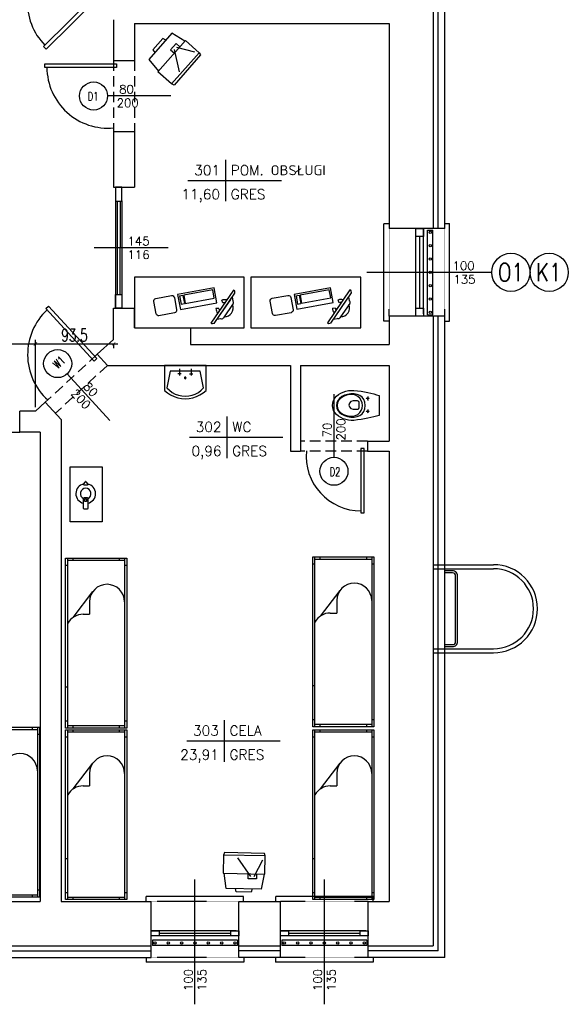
# Model space of a CAD drawing. Header units: millimetres. Extents: x 50026 to 146998, y 1038179 to 1573505.
# Tile 75 of 122: x 60761 to 61418, y 1046222 to 1047402. Entities that reach past the tile are written whole.
import ezdxf
from ezdxf.enums import TextEntityAlignment as Align

# ---------------------------------------------------------------- set-up
doc = ezdxf.new("R2010")
doc.units = ezdxf.units.MM
doc.header["$LTSCALE"] = 0.025
for name, pattern in [('CONTINU', [0]), ('DASHDOT', [25.4, 12.7, -6.35, 0, -6.35]), ('HIDDEN', [0.375, 0.25, -0.125])]:
    doc.linetypes.add(name, pattern=pattern)
for name, color, linetype in [('1', 7, 'Continuous'), ('2D-MEBLE', 3, 'Continuous'), ('2D-WYMIARY', 2, 'Continuous'), ('kraty', 5, 'Continuous'), ('ocieplenie', 8, 'Continuous'), ('OKNA OPISY', 7, 'Continuous'), ('OKNO', 2, 'Continuous'), ('opis pomieszczen', 2, 'Continuous'), ('OTWORY', 3, 'Continuous'), ('parapet', 5, 'Continuous'), ('Przybory sanit', 3, 'Continuous'), ('schody', 2, 'Continuous'), ('SCIANA', 5, 'Continuous'), ('SCIANY', 5, 'Continuous'), ('szrafy', 8, 'Continuous'), ('zA_DRZWI', 7, 'Continuous'), ('zA_DRZWI OPISY', 7, 'Continuous'), ('zA_okna opisy', 7, 'Continuous'), ('ściany', 5, 'Continuous')]:
    doc.layers.add(name, color=color, linetype=linetype)
doc.styles.add('ROMANS', font='romans.shx', dxfattribs={"width": 0.7})
doc.styles.add('STYLE1', font='romans.shx', dxfattribs={"height": 10})
doc.linetypes.add('BATTING', pattern='A,0.00254,-2.54,[134,ltypeshp.shx,S=2.54,R=0,X=-2.54,Y=0],-5.08,[134,ltypeshp.shx,S=2.54,R=180,X=2.54,Y=0],-2.54', length=10.16254)
doc.dimstyles.new('SIL', dxfattribs={"dimtxt": 15, "dimasz": 4, "dimexe": 5, "dimexo": 5, "dimgap": 3, "dimtad": 1, "dimdec": 4, "dimrnd": 0.5, "dimdsep": 46, "dimtxsty": 'ROMANS', "dimblk1": 'ARCHTICK', "dimblk2": 'ARCHTICK', "dimsah": 1, "dimcen": 5, "dimdle": 5, "dimclrd": 1, "dimclre": 1, "dimclrt": 2, "dimadec": 1, "dimazin": 0, "dimtfac": 0.013333, "dimtdec": 4, "dimtix": 1, "dimtmove": 0, "dimatfit": 3, "dimldrblk": 'ARCHTICK', "dimfxl": 0, "dimtolj": 1, "dimtzin": 0, "dimarcsym": 0})

# ---------------------------------------------------------------- blocks, each defined once
blk = doc.blocks.new('kibel1')
at = {"layer": 'Przybory sanit', "color": 3, "linetype": 'Continuous'}
for points in [[(0, -12), (3.1, -12.8), (6.4, -13.7), (9.9, -14.5), (13.6, -15.4), (17.5, -16.2), (21.5, -16.9), (25.8, -17.5), (30.2, -18), (33.4, -18), (36.6, -17.7), (39.9, -17), (43, -16), (46, -14.6), (48.7, -12.9), (51.1, -10.9), (53.1, -8.6), (54.6, -6), (55.5, -3.1), (55.9, 0), (55.5, 3.1), (54.6, 6), (53.1, 8.6), (51.1, 10.9), (48.7, 12.9), (46, 14.6), (43, 16), (39.9, 17), (36.6, 17.7), (33.4, 18), (30.2, 18), (25.8, 17.5), (21.5, 16.9), (17.5, 16.2), (13.6, 15.4), (9.9, 14.5), (6.4, 13.7), (3.1, 12.8), (0, 12)], [(16.6, -0.1), (17.1, 3.9), (18.4, 7.2), (20.4, 9.9), (23.1, 11.9), (26.2, 13.2), (29.9, 13.9), (33.9, 13.8), (37.9, 13.2), (41.6, 12.1), (44.8, 10.5), (47.4, 8.4), (49.4, 6), (50.7, 3.1), (51.2, -0.1), (50.7, -3.3), (49.4, -6.2), (47.4, -8.6), (44.8, -10.7), (41.6, -12.3), (37.9, -13.4), (33.9, -14), (29.9, -14), (26.2, -13.4), (23.1, -12), (20.4, -10.1), (18.4, -7.4), (17.1, -4.1)], [(50.4, -0.1), (49.8, -3.5), (48.3, -6.4), (45.9, -8.9), (42.8, -10.8), (39.1, -12.2), (35.1, -13.1), (31.6, -13.1), (28.4, -12.3), (25.6, -10.8), (23.2, -8.7), (21.4, -6.1), (20.2, -3.2), (19.8, -0.1), (20.2, 3.1), (21.4, 6), (23.2, 8.6), (25.6, 10.6), (28.4, 12.2), (31.6, 12.9), (35.1, 12.9), (39.1, 12.1), (42.8, 10.7), (45.9, 8.7), (48.3, 6.2), (49.8, 3.3)], [(13.4, 7.5), (13.4, 7.5), (13.4, 7.5), (13.4, 7.5), (13.4, 7.5), (13.3, 7.5), (13.3, 7.5), (13.3, 7.5), (13.3, 7.5), (13.3, 7.5), (13.3, 7.5), (13.3, 7.5), (13.2, 7.5), (13.2, 7.5), (13.2, 7.5), (13.2, 7.5), (13.2, 7.5), (13.2, 7.5), (13.2, 7.5), (13.1, 7.5), (13.1, 7.6), (13.1, 7.6), (13.1, 7.6), (13.1, 7.6), (13.1, 7.6), (13.1, 7.6), (13, 7.6), (13, 7.6), (13, 7.6), (13, 7.6), (13, 7.6), (13, 7.6), (13, 7.6), (13, 7.7), (12.9, 7.7), (12.9, 7.7), (12.9, 7.7), (12.9, 7.7), (12.9, 7.7), (12.9, 7.7), (12.9, 7.7), (12.9, 7.7), (12.9, 7.7), (12.9, 7.8), (12.8, 7.8), (12.8, 7.8), (12.8, 7.8), (12.8, 7.8), (12.8, 7.8), (12.8, 7.8), (12.8, 7.8), (12.8, 7.9), (12.8, 7.9), (12.8, 7.9), (12.8, 7.9), (12.8, 7.9), (12.7, 7.9), (12.7, 7.9), (12.7, 7.9), (12.7, 8), (12.7, 8), (12.7, 8), (12.7, 8), (12.7, 8), (12.7, 8), (12.7, 8), (12.7, 8.1), (12.7, 8.1), (12.7, 8.1), (12.7, 8.1), (12.7, 8.1), (12.7, 8.1), (12.7, 8.1), (12.7, 8.2), (12.7, 8.2), (12.7, 8.2), (12.7, 8.2), (12.7, 8.2), (12.7, 8.2), (12.7, 8.2), (12.7, 8.3), (12.7, 8.3), (12.7, 8.3), (12.7, 8.3), (12.7, 8.3), (12.7, 8.3), (12.7, 8.4), (12.7, 8.4), (12.7, 8.4), (12.7, 8.4), (12.7, 8.4), (12.7, 8.4), (12.7, 8.4), (12.7, 8.5), (12.7, 8.5), (12.7, 8.5), (12.7, 8.5), (12.7, 8.5), (12.7, 8.5), (12.7, 8.5), (12.7, 8.6), (12.8, 8.6), (12.8, 8.6), (12.8, 8.6), (12.8, 8.6), (12.8, 8.6), (12.8, 8.6), (12.8, 8.6), (12.8, 8.7), (12.8, 8.7), (12.8, 8.7), (12.8, 8.7), (12.8, 8.7), (12.8, 8.7), (12.9, 8.7), (12.9, 8.7), (12.9, 8.7), (12.9, 8.8), (12.9, 8.8), (12.9, 8.8), (12.9, 8.8), (12.9, 8.8), (12.9, 8.8), (13, 8.8), (13, 8.8), (13, 8.8), (13, 8.8), (13, 8.9), (13, 8.9), (13, 8.9), (13, 8.9), (13.1, 8.9), (13.1, 8.9), (13.1, 8.9), (13.1, 8.9), (13.1, 8.9), (13.1, 8.9), (13.1, 8.9), (13.1, 8.9), (13.2, 8.9), (13.2, 8.9), (13.2, 8.9), (13.2, 9), (13.2, 9), (13.2, 9), (13.2, 9), (13.3, 9), (13.3, 9), (13.3, 9), (13.3, 9), (13.3, 9), (13.3, 9), (13.4, 9), (13.4, 9), (13.4, 9), (13.4, 9), (13.4, 9), (13.4, 9), (13.4, 9), (13.5, 9), (13.5, 9), (13.5, 9), (13.5, 9), (13.5, 9), (13.5, 9), (13.5, 9), (13.6, 9), (13.6, 9), (13.6, 9), (13.6, 9), (13.6, 9), (13.6, 9), (13.6, 8.9), (13.7, 8.9), (13.7, 8.9), (13.7, 8.9), (13.7, 8.9), (13.7, 8.9), (13.7, 8.9), (13.7, 8.9), (13.8, 8.9), (13.8, 8.9), (13.8, 8.9), (13.8, 8.9), (13.8, 8.9), (13.8, 8.9), (13.8, 8.9), (13.8, 8.8), (13.9, 8.8), (13.9, 8.8), (13.9, 8.8), (13.9, 8.8), (13.9, 8.8), (13.9, 8.8), (13.9, 8.8), (13.9, 8.8), (13.9, 8.8), (14, 8.8), (14, 8.7), (14, 8.7), (14, 8.7), (14, 8.7), (14, 8.7), (14, 8.7), (14, 8.7), (14, 8.7), (14, 8.6), (14, 8.6), (14.1, 8.6), (14.1, 8.6), (14.1, 8.6), (14.1, 8.6), (14.1, 8.6), (14.1, 8.6), (14.1, 8.5), (14.1, 8.5), (14.1, 8.5), (14.1, 8.5), (14.1, 8.5), (14.1, 8.5), (14.1, 8.5), (14.1, 8.4), (14.1, 8.4), (14.1, 8.4), (14.1, 8.4), (14.1, 8.4), (14.1, 8.4), (14.2, 8.4), (14.2, 8.3), (14.2, 8.3), (14.2, 8.3), (14.2, 8.3), (14.2, 8.3), (14.2, 8.3), (14.2, 8.3), (14.2, 8.2), (14.2, 8.2), (14.2, 8.2), (14.2, 8.2), (14.2, 8.2), (14.2, 8.2), (14.2, 8.1), (14.2, 8.1), (14.2, 8.1), (14.1, 8.1), (14.1, 8.1), (14.1, 8.1), (14.1, 8.1), (14.1, 8), (14.1, 8), (14.1, 8), (14.1, 8), (14.1, 8), (14.1, 8), (14.1, 8), (14.1, 7.9), (14.1, 7.9), (14.1, 7.9), (14.1, 7.9), (14.1, 7.9), (14.1, 7.9), (14.1, 7.9), (14.1, 7.9), (14, 7.8), (14, 7.8), (14, 7.8), (14, 7.8), (14, 7.8), (14, 7.8), (14, 7.8), (14, 7.8), (14, 7.7), (14, 7.7), (14, 7.7), (13.9, 7.7), (13.9, 7.7), (13.9, 7.7), (13.9, 7.7), (13.9, 7.7), (13.9, 7.7), (13.9, 7.7), (13.9, 7.6), (13.9, 7.6), (13.8, 7.6), (13.8, 7.6), (13.8, 7.6), (13.8, 7.6), (13.8, 7.6), (13.8, 7.6), (13.8, 7.6), (13.8, 7.6), (13.7, 7.6), (13.7, 7.6), (13.7, 7.6), (13.7, 7.5), (13.7, 7.5), (13.7, 7.5), (13.7, 7.5), (13.6, 7.5), (13.6, 7.5), (13.6, 7.5), (13.6, 7.5), (13.6, 7.5), (13.6, 7.5), (13.6, 7.5), (13.5, 7.5), (13.5, 7.5), (13.5, 7.5), (13.5, 7.5), (13.5, 7.5), (13.5, 7.5), (13.4, 7.5), (13.4, 7.5), (13.4, 7.5)], [(23.9, 0.6), (23.9, 3.3), (24.3, 4.7), (25.2, 5.2), (26, 5.3), (31.2, 5.4), (33.7, 4.6), (35.5, 2.7), (36.2, 0.4), (35.5, -1.9), (33.7, -3.8), (31.2, -4.6), (26, -4.6), (25.2, -4.4), (24.3, -3.9), (23.9, -2.5)], [(13.4, -8), (13.4, -8), (13.4, -8), (13.4, -8), (13.4, -8), (13.3, -8), (13.3, -8), (13.3, -8), (13.3, -7.9), (13.3, -7.9), (13.3, -7.9), (13.3, -7.9), (13.2, -7.9), (13.2, -7.9), (13.2, -7.9), (13.2, -7.9), (13.2, -7.9), (13.2, -7.9), (13.2, -7.9), (13.1, -7.9), (13.1, -7.9), (13.1, -7.9), (13.1, -7.9), (13.1, -7.9), (13.1, -7.9), (13.1, -7.9), (13, -7.9), (13, -7.9), (13, -7.8), (13, -7.8), (13, -7.8), (13, -7.8), (13, -7.8), (13, -7.8), (12.9, -7.8), (12.9, -7.8), (12.9, -7.8), (12.9, -7.8), (12.9, -7.8), (12.9, -7.7), (12.9, -7.7), (12.9, -7.7), (12.9, -7.7), (12.9, -7.7), (12.8, -7.7), (12.8, -7.7), (12.8, -7.7), (12.8, -7.7), (12.8, -7.6), (12.8, -7.6), (12.8, -7.6), (12.8, -7.6), (12.8, -7.6), (12.8, -7.6), (12.8, -7.6), (12.8, -7.6), (12.7, -7.5), (12.7, -7.5), (12.7, -7.5), (12.7, -7.5), (12.7, -7.5), (12.7, -7.5), (12.7, -7.5), (12.7, -7.4), (12.7, -7.4), (12.7, -7.4), (12.7, -7.4), (12.7, -7.4), (12.7, -7.4), (12.7, -7.4), (12.7, -7.3), (12.7, -7.3), (12.7, -7.3), (12.7, -7.3), (12.7, -7.3), (12.7, -7.3), (12.7, -7.2), (12.7, -7.2), (12.7, -7.2), (12.7, -7.2), (12.7, -7.2), (12.7, -7.2), (12.7, -7.2), (12.7, -7.1), (12.7, -7.1), (12.7, -7.1), (12.7, -7.1), (12.7, -7.1), (12.7, -7.1), (12.7, -7.1), (12.7, -7), (12.7, -7), (12.7, -7), (12.7, -7), (12.7, -7), (12.7, -7), (12.7, -7), (12.7, -6.9), (12.7, -6.9), (12.7, -6.9), (12.7, -6.9), (12.8, -6.9), (12.8, -6.9), (12.8, -6.9), (12.8, -6.8), (12.8, -6.8), (12.8, -6.8), (12.8, -6.8), (12.8, -6.8), (12.8, -6.8), (12.8, -6.8), (12.8, -6.8), (12.8, -6.7), (12.8, -6.7), (12.9, -6.7), (12.9, -6.7), (12.9, -6.7), (12.9, -6.7), (12.9, -6.7), (12.9, -6.7), (12.9, -6.7), (12.9, -6.7), (12.9, -6.6), (13, -6.6), (13, -6.6), (13, -6.6), (13, -6.6), (13, -6.6), (13, -6.6), (13, -6.6), (13, -6.6), (13.1, -6.6), (13.1, -6.6), (13.1, -6.6), (13.1, -6.5), (13.1, -6.5), (13.1, -6.5), (13.1, -6.5), (13.1, -6.5), (13.2, -6.5), (13.2, -6.5), (13.2, -6.5), (13.2, -6.5), (13.2, -6.5), (13.2, -6.5), (13.2, -6.5), (13.3, -6.5), (13.3, -6.5), (13.3, -6.5), (13.3, -6.5), (13.3, -6.5), (13.3, -6.5), (13.4, -6.5), (13.4, -6.5), (13.4, -6.5), (13.4, -6.5), (13.4, -6.5), (13.4, -6.5), (13.4, -6.5), (13.5, -6.5), (13.5, -6.5), (13.5, -6.5), (13.5, -6.5), (13.5, -6.5), (13.5, -6.5), (13.5, -6.5), (13.6, -6.5), (13.6, -6.5), (13.6, -6.5), (13.6, -6.5), (13.6, -6.5), (13.6, -6.5), (13.6, -6.5), (13.7, -6.5), (13.7, -6.5), (13.7, -6.5), (13.7, -6.5), (13.7, -6.5), (13.7, -6.5), (13.7, -6.5), (13.8, -6.6), (13.8, -6.6), (13.8, -6.6), (13.8, -6.6), (13.8, -6.6), (13.8, -6.6), (13.8, -6.6), (13.8, -6.6), (13.9, -6.6), (13.9, -6.6), (13.9, -6.6), (13.9, -6.6), (13.9, -6.7), (13.9, -6.7), (13.9, -6.7), (13.9, -6.7), (13.9, -6.7), (14, -6.7), (14, -6.7), (14, -6.7), (14, -6.7), (14, -6.7), (14, -6.8), (14, -6.8), (14, -6.8), (14, -6.8), (14, -6.8), (14, -6.8), (14.1, -6.8), (14.1, -6.8), (14.1, -6.9), (14.1, -6.9), (14.1, -6.9), (14.1, -6.9), (14.1, -6.9), (14.1, -6.9), (14.1, -6.9), (14.1, -7), (14.1, -7), (14.1, -7), (14.1, -7), (14.1, -7), (14.1, -7), (14.1, -7), (14.1, -7.1), (14.1, -7.1), (14.1, -7.1), (14.2, -7.1), (14.2, -7.1), (14.2, -7.1), (14.2, -7.1), (14.2, -7.2), (14.2, -7.2), (14.2, -7.2), (14.2, -7.2), (14.2, -7.2), (14.2, -7.2), (14.2, -7.2), (14.2, -7.3), (14.2, -7.3), (14.2, -7.3), (14.2, -7.3), (14.2, -7.3), (14.2, -7.3), (14.1, -7.4), (14.1, -7.4), (14.1, -7.4), (14.1, -7.4), (14.1, -7.4), (14.1, -7.4), (14.1, -7.4), (14.1, -7.5), (14.1, -7.5), (14.1, -7.5), (14.1, -7.5), (14.1, -7.5), (14.1, -7.5), (14.1, -7.5), (14.1, -7.5), (14.1, -7.6), (14.1, -7.6), (14.1, -7.6), (14.1, -7.6), (14, -7.6), (14, -7.6), (14, -7.6), (14, -7.7), (14, -7.7), (14, -7.7), (14, -7.7), (14, -7.7), (14, -7.7), (14, -7.7), (14, -7.7), (13.9, -7.7), (13.9, -7.8), (13.9, -7.8), (13.9, -7.8), (13.9, -7.8), (13.9, -7.8), (13.9, -7.8), (13.9, -7.8), (13.9, -7.8), (13.8, -7.8), (13.8, -7.8), (13.8, -7.8), (13.8, -7.9), (13.8, -7.9), (13.8, -7.9), (13.8, -7.9), (13.8, -7.9), (13.7, -7.9), (13.7, -7.9), (13.7, -7.9), (13.7, -7.9), (13.7, -7.9), (13.7, -7.9), (13.7, -7.9), (13.6, -7.9), (13.6, -7.9), (13.6, -7.9), (13.6, -7.9), (13.6, -7.9), (13.6, -7.9), (13.6, -7.9), (13.5, -7.9), (13.5, -8), (13.5, -8), (13.5, -8), (13.5, -8), (13.5, -8), (13.4, -8), (13.4, -8), (13.4, -8)]]:
    blk.add_lwpolyline(points, close=True, dxfattribs=at)
at = {"layer": 'Przybory sanit', "color": 3, "linetype": 'DASHDOT'}
for points in [[(11.3, 8.2), (15.9, 8.2)], [(13.4, 10.5), (13.4, 6)], [(11.3, -7.2), (15.9, -7.2)], [(13.4, -5), (13.4, -9.5)]]:
    blk.add_lwpolyline(points, dxfattribs=at)
at = {"layer": 'Przybory sanit', "color": 3, "linetype": 'Continuous'}
for points in [[(13.4, 7.5), (13.4, 7.5)], [(13.4, -8), (13.4, -8)]]:
    blk.add_lwpolyline(points, dxfattribs=at)
blk = doc.blocks.new('UMYW')
at = {"layer": 'Przybory sanit'}
for points in [[(0, 23.1, 0), (0, 23.1, 0), (0, 23.1, 0), (0, 23.1, 0), (0, 23.1, 0), (0, 23.1, 0), (0, 23.1, 0), (0, 23.1, 0), (0, 23.1, 0), (0, 23.1, 0), (0, 23.1, 0), (0, 23.1, 0), (0, 23.1, 0), (0, 23.1, 0), (0, 23.1, 0), (0, 23.1, 0), (0, 23.1, 0), (0, 23.1, 0), (0, 23.1, 0), (0, -26.9, 0), (30, -26.9, 0)], [(30, 23.1, 0), (0, 23.1, 0)], [(27, 20.1, 0), (7, 16.1, 0)], [(7, 16.1, 0), (7, -19.9, 0), (27, -23.9, 0)], [(27, -23.9, 0), (29.9, -21, 0), (32.4, -17.7, 0), (34.4, -14, 0), (35.8, -10.1, 0), (36.7, -6.1, 0), (37, -1.9, 0), (36.7, 2.2, 0), (35.8, 6.3, 0), (34.4, 10.1, 0), (32.4, 13.8, 0), (29.9, 17.1, 0), (27, 20.1, 0)], [(30, -26.9, 0), (33, -23.4, 0), (35.4, -19.5, 0), (37.4, -15.4, 0), (38.8, -11, 0), (39.7, -6.5, 0), (40, -1.9, 0), (39.7, 2.6, 0), (38.8, 7.2, 0), (37.4, 11.5, 0), (35.4, 15.7, 0), (33, 19.5, 0), (30, 23.1, 0)], [(4, 5.1, 0), (12, 5.1, 0)], [(10, 3.1, 0), (10, 7.1, 0)], [(4, -8.9, 0), (12, -8.9, 0)], [(10, -6.9, 0), (10, -10.9, 0)], [(16, -1.9, 0), (15.9, -1.4, 0), (15.5, -1.1, 0), (15, -0.9, 0), (14.5, -1.1, 0), (14.1, -1.4, 0), (14, -1.9, 0), (14.1, -2.4, 0), (14.5, -2.8, 0), (15, -2.9, 0), (15.5, -2.8, 0), (15.9, -2.4, 0), (16, -1.9, 0), (16, -1.9, 0)]]:
    blk.add_polyline3d(points, dxfattribs=at)
blk = doc.blocks.new('tabela-pow')
at = {"layer": '2D-WYMIARY', "ltscale": 10}
for p, q in [((0, 24.8), (0, -24.8)), ((-44.8, 0), (67.2, 0))]:
    blk.add_line(p, q, dxfattribs=at)
at = {"layer": '2D-WYMIARY', "ltscale": 10, "style": 'STYLE1', "width": 0.7}
for tag, p in [('NR', (-6.4, 6.4)), ('POW', (-6.4, -22.4))]:
    blk.add_attdef(tag, text='', height=16, rotation=360, dxfattribs=at).set_placement(p, align=Align.RIGHT)
for tag, p in [('NAZWA', (6.4, 6.4)), ('POSADZKA', (6.4, -22.4))]:
    blk.add_attdef(tag, p, '', height=16, rotation=360, dxfattribs=at)
blk = doc.blocks.new('biurko')
at = {"layer": '2D-MEBLE'}
for p, q in [((29.7, -12.9), (-14.1, -20.9)), ((-14.1, -20.9), (-10.8, -38.6)), ((-11.8, -22.4), (-7.8, -21.7)), ((-11.7, -22.5), (-9.9, -32.4)), ((-7.8, -21.8), (-6, -31.6)), ((28.1, -15.2), (-6.8, -21.6)), ((-6.8, -21.6), (-5, -31.5)), ((29.9, -25.1), (28.1, -15.2)), ((32.9, -30.6), (29.7, -12.9)), ((-10.8, -38.6), (32.9, -30.6)), ((-9.9, -32.4), (-6, -31.6)), ((-5, -31.5), (29.9, -25.1))]:
    blk.add_line(p, q, dxfattribs=at)
at = {"layer": '2D-MEBLE', "color": 3, "linetype": 'Continuous'}
blk.add_lwpolyline([(65.8, 0), (-65.8, 0), (-65.8, -60.7), (65.8, -60.7)], close=True, dxfattribs=at)
at = {"layer": '2D-MEBLE'}
blk.add_lwpolyline([(-17.7, -42.7), (-36.4, -46.1, -0.414214), (-39.9, -43.7), (-42.6, -28.9, -0.414214), (-40.2, -25.4), (-21.5, -22, -0.414214), (-18, -24.4), (-15.3, -39.2, -0.414214)], format="xyb", close=True, dxfattribs=at)
at = {"layer": 'SCIANA', "color": 3, "linetype": 'Continuous'}
for p, q in [((54.6, -19.1), (54.3, -16.4)), ((35, -47.8), (49.5, -26.6)), ((39.9, -30.8), (38.7, -27.4)), ((52.6, -31.6), (40.8, -48.8)), ((51.2, -24), (51.9, -28.3)), ((35.5, -37.4), (31.9, -37.5)), ((29.9, -55.3), (27.3, -55.9)), ((33.2, -50.3), (37.5, -49.5))]:
    blk.add_line(p, q, dxfattribs=at)
for points in [[(54.3, -16.4), (52.8, -15.4), (25.8, -54.9), (27.3, -55.9)], [(29.9, -55.3), (54.6, -19.1)]]:
    blk.add_lwpolyline(points, dxfattribs=at)
for centre, radius, start, end in [((42.2, -37.2), 10.3, 75.8575, 109.7967), ((42.2, -37.2), 6.75, 87.6115, 109.7967), ((42.1, -37.1), 10.3, 268.0233, 23.3495), ((50.6, -30.3), 2.4, 325.6864, 55.6864), ((42.2, -37.2), 10.3, 181.5761, 215.5153), ((42.2, -37.2), 6.75, 181.5761, 203.7613), ((38.8, -47.5), 2.4, 235.6864, 325.6864)]:
    blk.add_arc(centre, radius, start, end, dxfattribs=at)
blk = doc.blocks.new('łóżko')
at = {"layer": '2D-MEBLE', "color": 3}
for p, q in [((-113.9, 41.2), (81.1, 41.2)), ((-113.9, -28.8), (-113.9, 41.2)), ((-113.9, 38.7), (81.1, 38.7)), ((-111.4, -26.3), (-111.4, 38.7)), ((-105.9, 38.7), (-105.9, 41.2)), ((73.1, 41.2), (73.1, 38.7)), ((78.6, 38.7), (78.6, -26.3)), ((81.1, 41.2), (81.1, -28.8)), ((-113.9, 32.7), (-111.4, 32.7)), ((78.6, 32.7), (81.1, 32.7)), ((-63.8, -1.3), (-49.4, -1.3)), ((-49.4, -8.8), (-49.4, -1.3)), ((-111.4, -20.3), (-113.9, -20.3)), ((81.1, -20.3), (78.6, -20.3)), ((81.1, -26.3), (-113.9, -26.3)), ((81.1, -28.8), (-113.9, -28.8)), ((-105.9, -28.8), (-105.9, -26.3)), ((34.1, -26.3), (34.1, -28.8)), ((73.1, -26.3), (73.1, -28.8))]:
    blk.add_line(p, q, dxfattribs=at)
at = {"layer": '2D-MEBLE', "color": 3, "linetype": 'Continuous'}
blk.add_line((-45.9, -20.1), (-75.4, 2.4), dxfattribs=at)
for centre, start, end in [((-63.8, 18.7), 90, 270), ((-29.4, -8.8), 180, 241.045)]:
    blk.add_arc(centre, 20, start, end, dxfattribs=at)
blk = doc.blocks.new('tv')
at = {"layer": '2D-MEBLE', "color": 3, "ltscale": 10}
for p, q in [((-11, 21.3), (6.3, 26.9)), ((6.3, 26.9), (25.6, -10.4)), ((-31, 12.1), (-33.2, 9.8)), ((-11.5, 22.2), (-31, 12.1)), ((-31, 12.1), (-8, -32.3)), ((-2.9, 12), (-25.2, 11.7)), ((11.5, -22.2), (-11.5, 22.2)), ((-6.9, 13.3), (-1.6, 16.1)), ((-1.6, 16.1), (3, 7.2)), ((11.4, 17.2), (15.4, 18.1)), ((15.4, 18.1), (23.7, 2.1)), ((-33.2, 9.8), (-11.2, -32.8)), ((-1, 8.5), (-13.2, -15.8)), ((3, 7.2), (-2.3, 4.4)), ((23.7, 2.1), (20.6, -0.6)), ((25.6, -10.4), (11, -21.3)), ((-8, -32.3), (11.5, -22.2)), ((-11.2, -32.8), (-8, -32.3))]:
    blk.add_line(p, q, dxfattribs=at)
blk = doc.blocks.new('czajnik')
at = {"layer": 'ściany', "color": 3, "ltscale": 50}
for points in [[(-13.4, 0.9), (-11.1, 2.6, -0.414214), (-10.1, 1.6), (-10.1, -1.6, -0.414214), (-11.1, -2.6), (-13.4, -1, -0.414214), (-14.4, 0), (-14.4, -0.1, -0.414214)], [(5.8, 2.6), (17.6, 2.6, -0.414214), (18.6, 1.6), (18.6, -1.6, -0.414214), (17.6, -2.6), (5.8, -2.6, -0.414214), (4.8, -1.6), (4.8, 1.6, -0.414214)], [(6.6, 1.1), (9.2, 1.1, -0.414214), (9.5, 0.8), (9.5, -0.8, -0.414214), (9.2, -1.1), (6.6, -1.1, -0.414214), (6.3, -0.8), (6.3, 0.8, -0.414214)]]:
    blk.add_lwpolyline(points, format="xyb", close=True, dxfattribs=at)
for radius, start, end in [(11.8, 12.6187, 169.113), (6.39, 23.744, 336.256), (11.8, 190.9971, 347.3813)]:
    blk.add_arc((0, 0), radius, start, end, dxfattribs=at)
blk = doc.blocks.new('_ArchTick')
at = {"color": 0, "linetype": 'ByBlock', "const_width": 0.15}
blk.add_lwpolyline([(-0.5, -0.5), (0.5, 0.5)], dxfattribs=at)
blk = doc.blocks.new('*D316')
at = {"layer": 'Defpoints', "color": 0}
for p in [(60779.6, 1047013.4), (60592.3, 1046976.7), (60779.6, 1046932.7)]:
    blk.add_point(p, dxfattribs=at)
at = {"layer": 'szrafy', "color": 1, "lineweight": -2}
for p, q in [((60592.3, 1046981.7), (60592.3, 1047018.4)), ((60779.6, 1046937.7), (60779.6, 1047018.4)), ((60587.3, 1047013.4), (60784.6, 1047013.4))]:
    blk.add_line(p, q, dxfattribs=at)
at = {"layer": 'szrafy', "color": 1, "lineweight": -2, "xscale": 4, "yscale": 4, "zscale": 4, "rotation": 180}
blk.add_blockref('_ArchTick', (60592.3, 1047013.4), dxfattribs=at)
at = {"layer": 'szrafy', "color": 1, "lineweight": -2, "xscale": 4, "yscale": 4, "zscale": 4}
blk.add_blockref('_ArchTick', (60779.6, 1047013.4), dxfattribs=at)
at = {"layer": 'szrafy', "color": 2, "insert": (60685.9, 1047023.9), "char_height": 15, "attachment_point": 5, "style": 'ROMANS'}
blk.add_mtext('\\A1;187.5', dxfattribs=at)
blk = doc.blocks.new('*D317')
at = {"layer": 'Defpoints', "color": 0}
for p in [(60873.3, 1047018.9), (60873.3, 1047013.4), (60779.6, 1046932.7)]:
    blk.add_point(p, dxfattribs=at)
at = {"layer": 'szrafy', "color": 1, "lineweight": -2}
for p, q in [((60779.6, 1046937.7), (60779.6, 1047018.4)), ((60873.3, 1047013.9), (60873.3, 1047008.4)), ((60774.6, 1047013.4), (60878.3, 1047013.4))]:
    blk.add_line(p, q, dxfattribs=at)
at = {"layer": 'szrafy', "color": 1, "lineweight": -2, "xscale": 4, "yscale": 4, "zscale": 4, "rotation": 180}
blk.add_blockref('_ArchTick', (60779.6, 1047013.4), dxfattribs=at)
at = {"layer": 'szrafy', "color": 1, "lineweight": -2, "xscale": 4, "yscale": 4, "zscale": 4}
blk.add_blockref('_ArchTick', (60873.3, 1047013.4), dxfattribs=at)
at = {"layer": 'szrafy', "color": 2, "insert": (60826.4, 1047023.9), "char_height": 15, "attachment_point": 5, "style": 'ROMANS'}
blk.add_mtext('\\A1;93.5', dxfattribs=at)

msp = doc.modelspace()

# ---------------------------------------------------------------- linework, layer by layer
at = {"layer": '1', "color": 7, "linetype": 'CONTINU'}
for points in [[(61270.27224, 1046650.51489), (61279.4354, 1046650.51489, 0.4142135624), (61285.4354, 1046656.51489), (61285.4354, 1046735.35178, 0.4142135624), (61279.4354, 1046741.35178), (61270.27224, 1046741.35178)], [(61270.27224, 1046652.91489), (61279.4354, 1046652.91489, 0.4142135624), (61283.0354, 1046656.51489), (61283.0354, 1046735.35178, 0.4142135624), (61279.4354, 1046738.95178), (61270.27224, 1046738.95178)]]:
    msp.add_lwpolyline(points, format="xyb", dxfattribs=at)
at = {"layer": 'kraty', "color": 7}
for p, q in [((61249.51199, 1047048.38123), (61249.51199, 1047150.01348)), ((61249.51199, 1047150.01348), (61255.91199, 1047150.01348)), ((61255.91199, 1047048.38123), (61255.91199, 1047150.01348)), ((61249.51199, 1047048.38123), (61255.91199, 1047048.38123)), ((61021.58837, 1046298.45761), (60919.95611, 1046298.45761)), ((60919.95611, 1046298.45761), (60919.95611, 1046292.05761)), ((61021.58837, 1046298.45761), (61021.58837, 1046292.05761)), ((61176.58837, 1046298.45761), (61074.95611, 1046298.45761)), ((61074.95611, 1046298.45761), (61074.95611, 1046292.05761)), ((61176.58837, 1046298.45761), (61176.58837, 1046292.05761)), ((61021.58837, 1046292.05761), (60919.95611, 1046292.05761)), ((61176.58837, 1046292.05761), (61074.95611, 1046292.05761))]:
    msp.add_line(p, q, dxfattribs=at)
for centre in [(61252.71199, 1047147.15968), (61252.71199, 1047131.17224), (61252.71199, 1047115.1848), (61252.71199, 1047099.19735), (61252.71199, 1047083.20991), (61252.71199, 1047067.22247), (61252.71199, 1047051.23503), (60922.80991, 1046295.25761), (60938.79736, 1046295.25761), (60954.7848, 1046295.25761), (60970.77224, 1046295.25761), (60986.75968, 1046295.25761), (61002.74713, 1046295.25761), (61018.73457, 1046295.25761), (61077.80991, 1046295.25761), (61093.79736, 1046295.25761), (61109.7848, 1046295.25761), (61125.77224, 1046295.25761), (61141.75968, 1046295.25761), (61157.74713, 1046295.25761), (61173.73457, 1046295.25761)]:
    msp.add_circle(centre, 1.39158, dxfattribs=at)
at = {"layer": 'ocieplenie', "linetype": 'BATTING', "ltscale": 20}
for p, q in [((61262.27224, 1047151.69735), (61262.27224, 1048117.69735)), ((61262.27224, 1046285.69735), (61262.27224, 1047046.69735)), ((60684.27224, 1046285.69735), (60918.27224, 1046285.69735)), ((61073.27224, 1046285.69735), (61023.27224, 1046285.69735)), ((61262.27224, 1046285.69735), (61178.27224, 1046285.69735))]:
    msp.add_line(p, q, dxfattribs=at)
at = {"layer": 'OKNA OPISY'}
for p, q in [((61326.34034, 1047099.19735), (61176.7395, 1047099.19735)), ((60970.77224, 1046221.62926), (60970.77224, 1046371.23009)), ((61125.77224, 1046221.62926), (61125.77224, 1046371.23009))]:
    msp.add_line(p, q, dxfattribs=at)
at = {"layer": 'OKNO', "color": 1}
for p, q in [((60875.58355, 1047194.19735), (60875.58171, 1047056.19735)), ((60877.58355, 1047184.51908), (60877.55737, 1047072.87563)), ((60880.95767, 1047184.51908), (60880.93149, 1047072.87563)), ((60882.95906, 1047184.82649), (60882.95257, 1047060.87563)), ((61235.53915, 1047049.66725), (61235.53915, 1047151.69735)), ((61244.53915, 1047049.66725), (61244.53915, 1047151.69735)), ((61240.03915, 1047056.17749), (61240.03915, 1047142.21722)), ((61020.30235, 1046309.69735), (60918.27224, 1046309.69735)), ((61013.7921, 1046306.69735), (60927.75238, 1046306.69735)), ((61175.30235, 1046309.69735), (61073.27224, 1046309.69735)), ((61168.7921, 1046306.69735), (61082.75238, 1046306.69735)), ((61020.30235, 1046303.69735), (60918.27224, 1046303.69735)), ((61175.30235, 1046303.69735), (61073.27224, 1046303.69735))]:
    msp.add_line(p, q, dxfattribs=at)
at = {"layer": 'OKNO', "color": 2}
for points in [[(60875.58681, 1047201.19735), (60875.58681, 1047184.51908), (60882.95767, 1047184.51908), (60882.95767, 1047201.19735)], [(61235.53915, 1047151.69735), (61244.53915, 1047151.69735), (61244.53915, 1047142.21722), (61235.53915, 1047142.21722)], [(60875.58171, 1047056.19735), (60875.58171, 1047072.87563), (60882.95257, 1047072.87563), (60882.95257, 1047056.19735)], [(61235.53915, 1047056.17749), (61244.53915, 1047056.17749), (61244.53915, 1047046.69735), (61235.53915, 1047046.69735)], [(60918.27224, 1046303.69735), (60918.27224, 1046309.69735), (60927.75238, 1046309.69735), (60927.75238, 1046303.69735)], [(61013.7921, 1046303.69735), (61013.7921, 1046309.69735), (61023.27224, 1046309.69735), (61023.27224, 1046303.69735)], [(61073.27224, 1046303.69735), (61073.27224, 1046309.69735), (61082.75238, 1046309.69735), (61082.75238, 1046303.69735)], [(61168.7921, 1046303.69735), (61168.7921, 1046309.69735), (61178.27224, 1046309.69735), (61178.27224, 1046303.69735)]]:
    msp.add_lwpolyline(points, close=True, dxfattribs=at)
for points in [[(61023.27224, 1046309.69735), (61023.27224, 1046303.69735)], [(61178.27224, 1046309.69735), (61178.27224, 1046303.69735)]]:
    msp.add_lwpolyline(points, dxfattribs=at)
at = {"layer": 'OTWORY', "color": 7, "linetype": 'HIDDEN'}
for p, q in [((61203.27224, 1047046.69735), (61203.27224, 1047151.69735)), ((61270.27224, 1047046.69735), (61270.27224, 1047151.69735)), ((61023.27224, 1046344.69735), (60918.27224, 1046344.69735)), ((61178.27224, 1046344.69735), (61073.27224, 1046344.69735)), ((61023.27224, 1046277.69735), (60918.27224, 1046277.69735)), ((61178.27224, 1046277.69735), (61073.27224, 1046277.69735))]:
    msp.add_line(p, q, dxfattribs=at)
at = {"layer": 'parapet', "color": 2}
for p, q in [((61203.27224, 1047157.49095), (61197.07073, 1047157.49095)), ((61197.07073, 1047040.90376), (61197.07073, 1047157.49095)), ((61270.27224, 1047157.69735), (61275.76451, 1047157.69735)), ((61275.76451, 1047040.69735), (61275.76451, 1047157.69735)), ((61203.27224, 1047040.90376), (61197.07073, 1047040.90376)), ((61270.27224, 1047040.69735), (61275.76451, 1047040.69735)), ((60912.47865, 1046344.69735), (60912.47865, 1046350.89887)), ((61029.06583, 1046350.89887), (60912.47865, 1046350.89887)), ((61029.06583, 1046344.69735), (61029.06583, 1046350.89887)), ((61067.47865, 1046344.69735), (61067.47865, 1046350.89887)), ((61184.06583, 1046350.89887), (61067.47865, 1046350.89887)), ((61184.06583, 1046344.69735), (61184.06583, 1046350.89887)), ((60912.27224, 1046277.69735), (60912.27224, 1046272.20509)), ((61029.27224, 1046272.20509), (60912.27224, 1046272.20509)), ((61029.27224, 1046277.69735), (61029.27224, 1046272.20509)), ((61067.27224, 1046277.69735), (61067.27224, 1046272.20509)), ((61184.27224, 1046272.20509), (61067.27224, 1046272.20509)), ((61184.27224, 1046277.69735), (61184.27224, 1046272.20509))]:
    msp.add_line(p, q, dxfattribs=at)
at = {"layer": 'SCIANY', "color": 1, "linetype": 'HIDDEN', "ltscale": 2000}
for p, q in [((60873.27224, 1047353.19735), (60873.27224, 1047268.19735)), ((60898.27224, 1047353.19735), (60898.27224, 1047268.19735)), ((60853.77901, 1047000.94363), (60791.22715, 1046943.39134)), ((60865.96655, 1046987.69735), (60803.4147, 1046930.14507)), ((60675.80152, 1046907.69735), (60760.80152, 1046907.69735)), ((61177.27224, 1046896.69735), (61097.27224, 1046896.69735)), ((61177.27224, 1046884.69735), (61097.27224, 1046884.69735))]:
    msp.add_line(p, q, dxfattribs=at)
at = {"layer": 'zA_DRZWI', "color": 2, "linetype": 'Continuous'}
for points in [[(60853.18119, 1047427.21534), (60850.04408, 1047430.36193), (60789.35759, 1047369.85835), (60792.4947, 1047366.71175)], [(60876.72411, 1047349.35915), (60876.72411, 1047344.9159), (60791.02969, 1047344.9159), (60791.02969, 1047349.35915)], [(60853.29167, 1046995.80459), (60850.02186, 1046992.79613), (60791.99939, 1047055.85901), (60795.2692, 1047058.86747)], [(61173.43404, 1046888.14922), (61169.43511, 1046888.14922), (61169.43511, 1046811.02424), (61173.43404, 1046811.02424)]]:
    msp.add_lwpolyline(points, close=True, dxfattribs=at)
at = {"layer": 'zA_DRZWI', "color": 1, "linetype": 'Continuous', "ltscale": 15}
for centre, radius, start, end in [((60843.27632, 1047422.88909), 73.31954, 129.73560827, 224.51203828), ((60866.65524, 1047345.42966), 73.31954, 180.40148728, 275.17791729), ((60843.58246, 1047000.55371), 73.31954, 133.01781632, 227.79424632), ((61169.8975, 1046879.08724), 65.98759, 174.82208272, 269.59851272)]:
    msp.add_arc(centre, radius, start, end, dxfattribs=at)
at = {"layer": 'zA_DRZWI OPISY', "color": 7, "linetype": 'Continuous'}
for p, q in [((60941.83121, 1047310.69735), (60866.08236, 1047310.69735)), ((60938.83121, 1047128.69735), (60850.08236, 1047128.69735)), ((60868.92338, 1046921.71466), (60817.63491, 1046977.45855)), ((61137.27224, 1046953.25632), (61137.27224, 1046877.50747))]:
    msp.add_line(p, q, dxfattribs=at)
at = {"layer": 'zA_DRZWI OPISY', "color": 7}
for centre in [(60849.27548, 1047310.69735), (60806.25522, 1046989.8268), (61137.27224, 1046860.70059)]:
    msp.add_circle(centre, 16.80688, dxfattribs=at)
at = {"layer": 'zA_okna opisy', "color": 7, "linetype": 'Continuous'}
for centre in [(61349.25219, 1047099.19735), (61395.0759, 1047099.19735)]:
    msp.add_circle(centre, 22.91185, dxfattribs=at)
at = {"layer": 'ściany'}
for p, q in [((61270.27224, 1047151.69735), (61270.27224, 1048125.69735)), ((61256.27224, 1048111.69735), (61256.27224, 1047151.69735)), ((60873.27224, 1047402.17449), (60873.27224, 1047353.19735)), ((60898.27224, 1047397.69735), (61203.27224, 1047397.69735)), ((60898.27224, 1047397.69735), (60898.27224, 1047353.19735)), ((61203.27224, 1047397.69735), (61203.27224, 1047151.69735)), ((60873.27224, 1047353.19735), (60898.27224, 1047353.19735)), ((60873.27224, 1047268.19735), (60898.27224, 1047268.19735)), ((60873.27224, 1047268.19735), (60873.27224, 1047201.19735)), ((60898.27224, 1047268.19735), (60898.27224, 1047201.19735)), ((60873.27224, 1047201.19735), (60898.27224, 1047201.19735)), ((60873.27224, 1047201.19735), (60898.27224, 1047201.19735)), ((61270.27224, 1047151.69735), (61203.27224, 1047151.69735)), ((60873.27224, 1047056.19735), (60898.27224, 1047056.19735)), ((60873.27224, 1047018.87883), (60873.27224, 1047056.19735)), ((60898.27224, 1047032.69735), (60898.27224, 1047056.19735)), ((61203.27224, 1047046.69735), (61203.27224, 1047012.69735)), ((61270.27224, 1047046.69735), (61203.27224, 1047046.69735)), ((61256.27224, 1047046.69735), (61256.27224, 1046291.69735)), ((61270.27224, 1046277.69735), (61270.27224, 1047046.69735)), ((60898.27224, 1047032.69735), (60965.27224, 1047032.69735)), ((60965.27224, 1047032.69735), (60965.27224, 1047012.69735)), ((60873.27224, 1047018.87883), (60853.77901, 1047000.94363)), ((60965.27224, 1047012.69735), (61203.27224, 1047012.69735)), ((60853.77901, 1047000.94363), (60865.96655, 1046987.69735)), ((60865.96655, 1046987.69735), (61085.27224, 1046987.69735)), ((60975.47193, 1046987.69735), (61085.27224, 1046987.69735)), ((61085.27224, 1046987.69735), (61085.27224, 1046884.69735)), ((61097.27224, 1046987.69735), (61203.27224, 1046987.69735)), ((61097.27224, 1046987.69735), (61203.27224, 1046987.69735)), ((61097.27224, 1046987.69735), (61097.27224, 1046884.69735)), ((61203.27224, 1046987.69735), (61203.27224, 1046896.69735)), ((60791.22715, 1046943.39134), (60779.60418, 1046932.69735)), ((60791.22715, 1046943.39134), (60810.27224, 1046922.69181)), ((60779.60418, 1046932.69735), (60760.80152, 1046932.69735)), ((60760.80152, 1046907.69735), (60760.80152, 1046932.69735)), ((60810.27224, 1046922.69181), (60810.27224, 1046344.69735)), ((60785.27224, 1046907.69735), (60760.80152, 1046907.69735)), ((60785.27224, 1046907.69735), (60785.27224, 1046344.69735)), ((61177.27224, 1046896.69735), (61203.27224, 1046896.69735)), ((61177.27224, 1046896.69735), (61177.27224, 1046884.69735)), ((61085.27224, 1046884.69735), (61097.27224, 1046884.69735)), ((61177.27224, 1046884.69735), (61203.27224, 1046884.69735)), ((61203.27224, 1046884.69735), (61203.27224, 1046344.69735)), ((60684.27224, 1046344.69735), (60785.27224, 1046344.69735)), ((60810.27224, 1046344.69735), (60918.27224, 1046344.69735)), ((60918.27224, 1046277.69735), (60918.27224, 1046344.69735)), ((61023.27224, 1046344.69735), (61023.27224, 1046344.69735)), ((61023.27224, 1046277.69735), (61023.27224, 1046344.69735)), ((61023.27224, 1046344.69735), (61050.47193, 1046344.69735)), ((61023.27224, 1046277.69735), (61023.27224, 1046344.69735)), ((61050.47193, 1046344.69735), (61073.27224, 1046344.69735)), ((61073.27224, 1046277.69735), (61073.27224, 1046344.69735)), ((61178.27224, 1046344.69735), (61203.27224, 1046344.69735)), ((61178.27224, 1046277.69735), (61178.27224, 1046344.69735)), ((61178.27224, 1046344.69735), (61203.27224, 1046344.69735)), ((60684.27224, 1046291.69735), (60918.27224, 1046291.69735)), ((61023.27224, 1046291.69735), (61073.27224, 1046291.69735)), ((61178.27224, 1046291.69735), (61256.27224, 1046291.69735)), ((60684.27224, 1046277.69735), (60918.27224, 1046277.69735)), ((61073.27224, 1046277.69735), (61023.27224, 1046277.69735)), ((61270.27224, 1046277.69735), (61178.27224, 1046277.69735))]:
    msp.add_line(p, q, dxfattribs=at)
at = {"layer": 'ściany', "color": 2}
for p, q in [((61256.27224, 1046748.73334), (61328.295, 1046748.73334)), ((61256.27224, 1046743.93334), (61328.295, 1046743.93334)), ((61256.27224, 1046647.93334), (61328.295, 1046647.93334)), ((61256.27224, 1046643.13334), (61328.295, 1046643.13334))]:
    msp.add_line(p, q, dxfattribs=at)
at = {"layer": 'ściany', "color": 3, "ltscale": 50}
msp.add_lwpolyline([(60859.5388, 1046866.22212), (60859.5388, 1046799.99815), (60821.29722, 1046799.99815), (60821.29722, 1046866.22212)], close=True, dxfattribs=at)
at = {"layer": 'ściany', "color": 2}
for radius in [52.8, 48]:
    msp.add_arc((61328.295, 1046695.93334), radius, 270, 90, dxfattribs=at)

# ---------------------------------------------------------------- block references
at = {"layer": 'opis pomieszczen', "color": 2, "linetype": 'Continuous'}
ref = msp.add_blockref('tabela-pow', (61007.16889, 1047209.29461), dxfattribs=at)
ref.add_attrib('NAZWA', 'POM. OBSŁUGI', (61013.56889, 1047215.69461), dxfattribs={"layer": '2D-WYMIARY', "ltscale": 10, "height": 12, "rotation": 360, "style": 'ROMANS'})
ref.add_attrib('POSADZKA', 'GRES', (61013.56889, 1047186.89461), dxfattribs={"layer": '2D-WYMIARY', "ltscale": 10, "height": 12, "rotation": 360, "style": 'ROMANS'})
ref.add_attrib('NR', '301', dxfattribs={"layer": '2D-WYMIARY', "ltscale": 10, "height": 12, "rotation": 360, "style": 'ROMANS'}).set_placement((61000.76889, 1047215.69461), align=Align.RIGHT)
ref.add_attrib('POW', '11,60', dxfattribs={"layer": '2D-WYMIARY', "ltscale": 10, "height": 12, "rotation": 360, "style": 'ROMANS'}).set_placement((61000.76889, 1047186.89461), align=Align.RIGHT)
ref = msp.add_blockref('tabela-pow', (61008.97074, 1046901.4366), dxfattribs=at)
ref.add_attrib('NAZWA', 'WC', (61015.37074, 1046907.8366), dxfattribs={"layer": '2D-WYMIARY', "ltscale": 10, "height": 12, "rotation": 360, "style": 'ROMANS'})
ref.add_attrib('POSADZKA', 'GRES', (61015.37074, 1046879.0366), dxfattribs={"layer": '2D-WYMIARY', "ltscale": 10, "height": 12, "rotation": 360, "style": 'ROMANS'})
ref.add_attrib('NR', '302', dxfattribs={"layer": '2D-WYMIARY', "ltscale": 10, "height": 12, "rotation": 360, "style": 'ROMANS'}).set_placement((61002.57074, 1046907.8366), align=Align.RIGHT)
ref.add_attrib('POW', '0,96', dxfattribs={"layer": '2D-WYMIARY', "ltscale": 10, "height": 12, "rotation": 360, "style": 'ROMANS'}).set_placement((61002.57074, 1046879.0366), align=Align.RIGHT)
ref = msp.add_blockref('tabela-pow', (61005.76609, 1046537.35019), dxfattribs=at)
ref.add_attrib('NAZWA', 'CELA', (61012.16609, 1046543.75019), dxfattribs={"layer": '2D-WYMIARY', "ltscale": 10, "height": 12, "rotation": 360, "style": 'ROMANS'})
ref.add_attrib('POSADZKA', 'GRES', (61012.16609, 1046514.95019), dxfattribs={"layer": '2D-WYMIARY', "ltscale": 10, "height": 12, "rotation": 360, "style": 'ROMANS'})
ref.add_attrib('NR', '303', dxfattribs={"layer": '2D-WYMIARY', "ltscale": 10, "height": 12, "rotation": 360, "style": 'ROMANS'}).set_placement((60999.36609, 1046543.75019), align=Align.RIGHT)
ref.add_attrib('POW', '23,91', dxfattribs={"layer": '2D-WYMIARY', "ltscale": 10, "height": 12, "rotation": 360, "style": 'ROMANS'}).set_placement((60999.36609, 1046514.95019), align=Align.RIGHT)
at = {"layer": 'Przybory sanit', "color": 2, "linetype": 'Continuous', "rotation": 270}
msp.add_blockref('UMYW', (60961.05496, 1046987.69735), dxfattribs=at)
at = {"layer": 'Przybory sanit', "xscale": -1}
msp.add_blockref('kibel1', (61191.32298, 1046939.74709), dxfattribs=at)
at = {"layer": 'schody', "color": 7}
for p in [(60964.04171, 1047093.3874), (61103.57554, 1047093.5929)]:
    msp.add_blockref('biurko', p, dxfattribs=at)
at = {"layer": 'ściany', "color": 2, "xscale": -1, "rotation": 346.058125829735}
msp.add_blockref('tv', (60942.80794, 1047358.36143), dxfattribs=at)
at = {"layer": 'ściany', "color": 2}
for name, p, rotation in [('czajnik', (60839.86832, 1046833.93302), 270), ('tv', (61029.58803, 1046378.16717), 241.4419928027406)]:
    msp.add_blockref(name, p, dxfattribs=dict(at, rotation=rotation))
at = {"layer": 'ściany', "color": 2, "xscale": 1.044999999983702, "yscale": 1.044999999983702, "zscale": 1.045, "rotation": 270}
for p in [(60845.89472, 1046637.62059), (61142.02288, 1046639.13394), (60741.50232, 1046434.81703), (60845.89472, 1046431.85074), (61142.02288, 1046431.85074)]:
    msp.add_blockref('łóżko', p, dxfattribs=at)

# ---------------------------------------------------------------- texts
at = {"layer": 'zA_DRZWI OPISY', "color": 7, "style": 'ROMANS'}
for s, p in [('80', (60879.95783, 1047313.59511)), ('200', (60877.02871, 1047297.27)), ('145', (60889.95783, 1047131.59511)), ('116', (60889.99517, 1047115.27))]:
    msp.add_text(s, height=10.258067, dxfattribs=at).set_placement(p)
at = {"layer": 'zA_DRZWI OPISY', "color": 7, "style": 'ROMANS', "width": 0.7}
for s, p in [('D1', (60842.46795, 1047305.21252)), ('D2', (61132.31036, 1046855.06178))]:
    msp.add_text(s, height=10.258067, dxfattribs=at).set_placement(p)
msp.add_text('W1', height=10.258067, rotation=42.61632904, dxfattribs=at).set_placement((60806.37884, 1046982.96541))
at = {"layer": 'zA_DRZWI OPISY', "color": 7, "style": 'ROMANS'}
for s, rotation, p in [('80', 312.61632904, (60836.03019, 1046961.74502)), ('200', 312.61632904, (60821.41027, 1046953.52414)), ('200', 90, (61150.69959, 1046897.67714)), ('70', 90, (61134.37449, 1046901.52631))]:
    msp.add_text(s, height=10.258067, rotation=rotation, dxfattribs=at).set_placement(p)
at = {"layer": 'zA_okna opisy', "color": 7, "style": 'ROMANS'}
for s, p in [('100', (61279.31965, 1047102.0357)), ('135', (61280.43083, 1047085.7106))]:
    msp.add_text(s, height=10.258067, dxfattribs=at).set_placement(p)
at = {"layer": 'zA_okna opisy', "color": 2, "style": 'ROMANS', "width": 0.8}
for s, p in [('O1', (61333.67394, 1047088.5307)), ('K1', (61379.49765, 1047088.5307))]:
    msp.add_text(s, height=21.541941, dxfattribs=at).set_placement(p)
at = {"layer": 'zA_okna opisy', "color": 7, "style": 'ROMANS'}
for s, p in [('100', (60967.93389, 1046237.63227)), ('135', (60984.259, 1046237.55697)), ('100', (61122.93389, 1046237.63227)), ('135', (61139.259, 1046237.55697))]:
    msp.add_text(s, height=10.258067, rotation=90, dxfattribs=at).set_placement(p)

# ---------------------------------------------------------------- dimensions: what is measured, and where the dimension line sits
at = {"layer": 'szrafy', "color": 24}
for base, p1, p2, picture, middle in [((60779.60418, 1047013.40306), (60592.27224, 1046976.69735), (60779.60418, 1046932.69735), '*D316', (60685.93821, 1047023.90306)), ((60873.27224, 1047013.40306), (60779.60418, 1046932.69735), (60873.27224, 1047018.87883), '*D317', (60826.43821, 1047023.90306))]:
    dim = msp.add_linear_dim(base=base, p1=p1, p2=p2, dimstyle='SIL', override={"dimtmove": 1}, dxfattribs=at)
    dim.commit()
    dim.dimension.update_dxf_attribs({"geometry": picture, "text_midpoint": middle})

doc.saveas('drawing.dxf')
